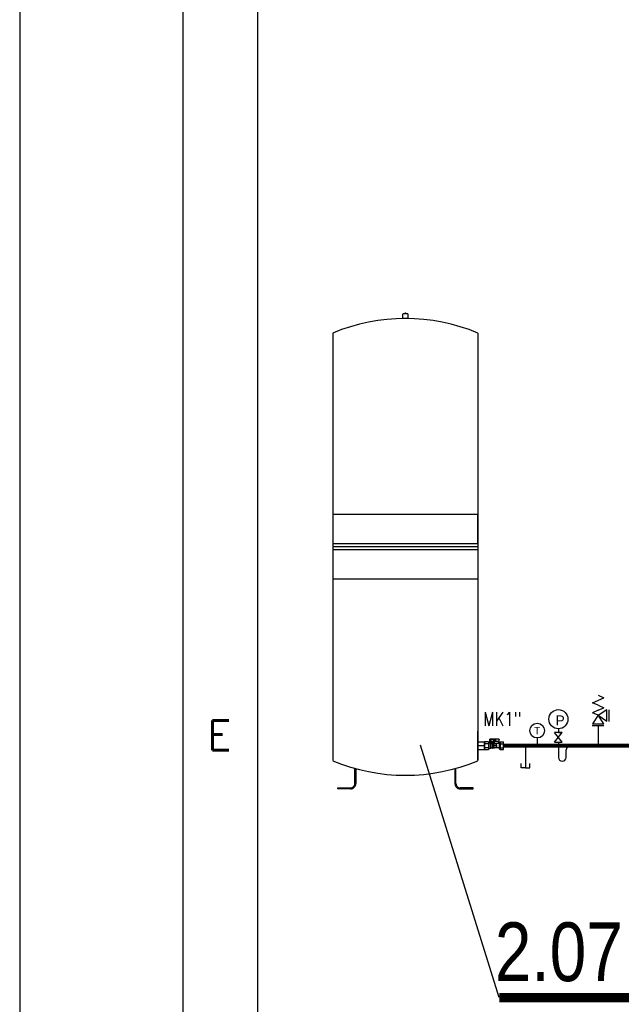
# Model space of a CAD drawing. Header units: millimetres. Extents: x 16 to 2801, y 7797 to 8217.
# Tile 8 of 18: x 2207 to 2248, y 7976 to 8042. Entities that reach past the tile are written whole.
import ezdxf
from ezdxf.enums import TextEntityAlignment as Align

# ---------------------------------------------------------------- set-up
doc = ezdxf.new("R2010")
doc.units = ezdxf.units.MM
doc.linetypes.add('DASHED', pattern=[19.05, 12.7, -6.35])
for name, color, linetype in [('ARMATURY', 7, 'Continuous'), ('NWT_UT_POZICE', 32, 'Continuous'), ('NWT_UT_TEXT', 90, 'Continuous'), ('NWT_UT_ZARIZENI', 4, 'Continuous'), ('NWT_UT_ZARIZENÍ', 4, 'Continuous'), ('NWT_UT_ZPÁT', 150, 'DASHED'), ('UT_TEXT', 90, 'Continuous'), ('Výkres', 4, 'Continuous')]:
    doc.layers.add(name, color=color, linetype=linetype)
doc.layers.add('NEKO_armatury', color=7, linetype='Continuous', lineweight=25)
doc.layers.add('Výkres netisk', color=7, linetype='Continuous', plot=False)
doc.styles.add('ARIAL', font='arial.ttf', dxfattribs={"width": 0.8})
doc.styles.add('ROMANS', font='romans.shx', dxfattribs={"width": 0.8})
doc.styles.get("Standard").update_dxf_attribs({"font": 'arial.ttf'})

# ---------------------------------------------------------------- blocks, each defined once
blk = doc.blocks.new('Vypouštěcí ventil')
at = {"layer": 'NEKO_armatury', "color": 0, "lineweight": -3}
for p, q in [((0, 0), (0, -5)), ((-1, -5), (-1, -4)), ((1, -5), (1, -4)), ((0, -5), (-1, -5)), ((0, -5), (1, -5))]:
    blk.add_line(p, q, dxfattribs=at)
blk = doc.blocks.new('TEPLOMĚR')
at = {"layer": 'NEKO_armatury', "color": 0, "lineweight": -3}
blk.add_line((0, 3.75), (0, 1.07), dxfattribs=at)
blk.add_circle((0, 6.25), 2.5, dxfattribs=at)
blk.add_text('T', height=2.5, dxfattribs=at).set_placement((0, 6.25), align=Align.MIDDLE_CENTER)
blk = doc.blocks.new('MKoprava')
at = {"layer": 'NWT_UT_ZARIZENI', "color": 2, "extrusion": (0, 1, 0)}
for p, q in [((259778.8, 68565), (259778.8, 68599.7)), ((259793.7, 68599.7), (259778.8, 68599.7)), ((259793.7, 68591), (259778.8, 68591)), ((259793.7, 68599.7), (259793.7, 68565)), ((259794, 68597.1), (259795.9, 68597.1)), ((259796.3, 68568), (259796.3, 68596.7)), ((259796.3, 68592.1), (259819, 68592.1)), ((259797.7, 68595.2), (259797.7, 68609.7)), ((259800.7, 68595.2), (259797.7, 68595.2)), ((259800.2, 68612.2), (259840.7, 68612.2)), ((259800.7, 68595.2), (259800.7, 68600.2)), ((259802.7, 68602.2), (259840.7, 68602.2)), ((259813.7, 68610.1), (259821.7, 68610.1)), ((259813.7, 68606.1), (259813.7, 68610.1)), ((259813.7, 68606.1), (259821.7, 68606.1)), ((259816.9, 68606.1), (259816.9, 68610.1)), ((259818.4, 68606.1), (259818.4, 68610.1)), ((259819.4, 68592.4), (259819.7, 68592.8)), ((259820.1, 68593.1), (259823.6, 68593.1)), ((259821.4, 68602.2), (259821.4, 68597.2)), ((259821.4, 68597.2), (259824.7, 68597.2)), ((259821.7, 68606.1), (259821.7, 68610.1)), ((259821.7, 68602.2), (259821.7, 68597.2)), ((259823.6, 68595.5), (259838.9, 68595.5)), ((259823.6, 68595.5), (259823.6, 68593.1)), ((259824.7, 68611.2), (259837.7, 68611.2)), ((259824.7, 68611.2), (259824.7, 68602.2)), ((259824.7, 68602.2), (259824.7, 68595.5)), ((259824.7, 68597.2), (259828.7, 68597.2)), ((259828.3, 68597.2), (259828.3, 68602.2)), ((259828.7, 68602.2), (259828.7, 68597.2)), ((259833.1, 68601.3), (259829.1, 68601.3)), ((259829.1, 68601.3), (259829.1, 68596)), ((259829.1, 68596), (259833.1, 68596)), ((259833.1, 68596), (259833.1, 68601.3)), ((259833.5, 68602.2), (259833.5, 68597.2)), ((259833.5, 68597.2), (259837.7, 68597.2)), ((259837.7, 68611.2), (259837.7, 68602.2)), ((259837.7, 68602.2), (259837.7, 68595.5)), ((259837.7, 68597.2), (259840.7, 68597.2)), ((259838.3, 68602.2), (259838.3, 68597.2)), ((259838.9, 68595.5), (259838.9, 68594.4)), ((259838.9, 68594.4), (259845.2, 68594.4)), ((259840.7, 68602.2), (259840.7, 68612.2)), ((259840.7, 68602.2), (259840.7, 68597.2)), ((259847.2, 68600.3), (259847.2, 68564.5)), ((259847.2, 68600.3), (259864.7, 68600.3)), ((259847.2, 68591.3), (259864.7, 68591.3)), ((259864.7, 68600.3), (259864.7, 68564.5)), ((259793.7, 68573.7), (259778.8, 68573.7)), ((259793.7, 68565), (259778.8, 68565)), ((259794, 68567.6), (259795.9, 68567.6)), ((259796.3, 68572.6), (259819, 68572.6)), ((259819.4, 68572.4), (259819.7, 68571.9)), ((259820.1, 68571.7), (259824.9, 68571.7)), ((259825.5, 68571.6), (259827.5, 68571)), ((259828.1, 68570.9), (259836, 68570.9)), ((259836.3, 68570.7), (259836.5, 68570.5)), ((259836.9, 68570.4), (259845.2, 68570.4)), ((259847.2, 68573.4), (259864.7, 68573.4)), ((259847.2, 68564.5), (259864.7, 68564.5))]:
    blk.add_line(p, q, dxfattribs=at)
at = {"layer": 'NWT_UT_ZARIZENI', "color": 2}
for p, q in [((259794, 68597.1), (259794, 68567.6)), ((259795.9, 68567.6), (259795.9, 68597.1)), ((259819, 68592.1), (259819, 68590.7)), ((259820.1, 68593.1), (259820.1, 68590.4)), ((259824.9, 68586), (259824.9, 68592.2)), ((259824.9, 68571.7), (259824.9, 68578.7)), ((259828.1, 68570.9), (259828.1, 68591.5)), ((259836, 68570.9), (259836, 68592.2)), ((259836.9, 68570.4), (259836.9, 68593.2)), ((259845.2, 68594.4), (259845.2, 68570.4)), ((259819, 68574), (259819, 68572.6)), ((259820.1, 68574.4), (259820.1, 68571.7))]:
    blk.add_line(p, q, dxfattribs=at)
blk.add_circle((259817.2, 68582.4), 8.5, dxfattribs=at)
at = {"layer": 'NWT_UT_ZARIZENI', "color": 2, "extrusion": (0, 0, -1)}
blk.add_circle((-259817.2, 68582.4), 2.5, dxfattribs=at)
for centre, radius, start, end in [((-259794, 68597.5), 0.4, 270, 330), ((-259795.9, 68596.7), 0.4, 90, 180), ((-259802.7, 68600.2), 2, 0, 90), ((-259819, 68592.6), 0.5, 210, 270), ((-259820.1, 68592.6), 0.5, 30, 90), ((-259845.2, 68596.4), 2, 180, 270), ((-259794, 68567.2), 0.4, 30, 90), ((-259795.9, 68568), 0.4, 180, 270), ((-259819, 68572.1), 0.5, 90, 150), ((-259820.1, 68572.2), 0.5, 270, 330), ((-259824.9, 68569.7), 2, 90, 107.073), ((-259828.1, 68572.9), 2, 270, 287.073), ((-259836, 68570.4), 0.5, 90, 135), ((-259836.9, 68570.9), 0.5, 270, 315), ((-259845.2, 68568.4), 2, 90, 180)]:
    blk.add_arc(centre, radius, start, end, dxfattribs=at)
at = {"layer": 'NWT_UT_ZARIZENI', "color": 2}
for centre, radius, start, end in [((259800.2, 68609.7), 2.5, 90, 180), ((259843.4, 68620.7), 33.9, 234.358, 237.0714), ((259826, 68593.8), 2.03, 236.2651, 254.6002), ((259827.8, 68600.7), 9.06, 255.5476, 268.5401), ((259827.5, 68589.7), 1.96, 70.7883, 88.3356), ((259831.3, 68600.6), 9.67, 250.8239, 299.0131), ((259834.9, 68593.6), 1.77, 306.2437, 335.0985), ((259837.4, 68592.4), 0.951, 119.282, 149.4036), ((259824.4, 68616.9), 26.8, 297.7791, 302.6958)]:
    blk.add_arc(centre, radius, start, end, dxfattribs=at)
blk = doc.blocks.new('MANOMETR SMYČKA')
at = {"layer": 'NEKO_armatury', "lineweight": -3}
for p, q in [((-7.8, 4.55), (-10.4, 4.55)), ((-10.4, 1.3), (-7.8, 4.55)), ((-7.8, 1.3), (-10.4, 4.55)), ((-9.1, 5.85), (-9.1, 4.55)), ((-9.1, 4.55), (-7.8, 4.55)), ((-10.4, 1.3), (-7.8, 1.3)), ((-9.1, 1.3), (-9.1, -3.9)), ((-5.2, 0), (0, 0)), ((-6.5, -3.9), (-6.5, -1.3)), ((-7.8, -5.2), (-7.8, -5.2))]:
    blk.add_line(p, q, dxfattribs=at)
blk.add_circle((-9.1, 9.1), 3.25, dxfattribs=at)
for centre, start, end in [((-5.2, -1.3), 90, 180), ((-7.8, -3.9), 180, 270), ((-7.8, -3.9), 270, 0)]:
    blk.add_arc(centre, 1.3, start, end, dxfattribs=at)
at = {"color": 7}
blk.add_text('P', height=3.35, dxfattribs=at).set_placement((-10.06, 7.04))

msp = doc.modelspace()

# ---------------------------------------------------------------- linework, layer by layer
at = {"layer": 'ARMATURY', "color": 251}
for p, q in [((2245.753, 7995.822, 61940.741), (2246.517, 7996.16, 61940.741)), ((2246.135, 7995.653, 61940.741), (2245.753, 7995.822, 61940.741)), ((2246.135, 7996.329, 61940.741), (2246.517, 7996.16, 61940.741)), ((2246.135, 7995.316, 61940.741), (2245.753, 7995.147, 61940.741)), ((2246.135, 7994.978, 61940.741), (2245.753, 7995.147, 61940.741)), ((2246.706, 7995.354, 61940.741), (2246.132, 7994.977, 61940.741)), ((2246.135, 7995.653, 61940.741), (2246.517, 7995.484, 61940.741)), ((2246.135, 7995.316, 61940.741), (2246.517, 7995.484, 61940.741)), ((2246.706, 7994.581, 61940.741), (2246.706, 7995.354, 61940.741)), ((2246.842, 7995.345, 61940.741), (2246.842, 7994.573, 61940.741)), ((2246.134, 7994.981, 61940.741), (2245.738, 7994.406, 61940.741)), ((2246.51, 7994.406, 61940.741), (2246.134, 7994.981, 61940.741)), ((2246.502, 7994.271, 61940.741), (2245.73, 7994.271, 61940.741)), ((2245.738, 7994.406, 61940.741), (2246.51, 7994.406, 61940.741)), ((2246.116, 7994.271, 61940.741), (2246.116, 7992.926, 61940.741))]:
    msp.add_line(p, q, dxfattribs=at)
at = {"layer": 'ARMATURY', "color": 251, "elevation": 61940.741}
msp.add_lwpolyline([(2246.135, 7994.978), (2246.706, 7994.581)], dxfattribs=at)
at = {"layer": 'NWT_UT_TEXT', "color": 251, "elevation": 61940.741}
msp.add_lwpolyline([(2239.469, 7975.956), (2234.153, 7992.978)], dxfattribs=at)
at = {"layer": 'NWT_UT_TEXT', "color": 251, "const_width": 0.626, "elevation": 61940.741}
msp.add_lwpolyline([(2239.469, 7975.956), (2250.729, 7975.956)], dxfattribs=at)
at = {"layer": 'NWT_UT_ZARIZENI', "color": 251, "elevation": 61940.741}
for points in [[(2228.263, 8020.725), (2228.263, 7991.936)], [(2238.031, 8020.738), (2238.031, 7991.936)], [(2238.031, 8006.535), (2238.031, 8008.515), (2228.263, 8008.515)], [(2238.031, 8006.535), (2228.263, 8006.528)], [(2238.031, 8006.337), (2228.263, 8006.33)], [(2238.031, 8006.139), (2228.263, 8006.132)], [(2238.031, 8006.126), (2238.031, 8004.146), (2228.263, 8004.146)], [(2238.031, 7991.936), (2238.031, 7993.916)], [(2228.593, 7990.023), (2228.593, 7990.094)], [(2237.701, 7990.023), (2237.701, 7990.094)]]:
    msp.add_lwpolyline(points, dxfattribs=at)
at = {"layer": 'NWT_UT_ZARIZENI', "color": 251}
for centre, start, end in [((2233.147, 8009.019, 61940.741), 67.37491, 112.62509), ((2233.147, 8003.634, 61940.741), 247.37491, 292.62509)]:
    msp.add_arc(centre, 12.696, start, end, dxfattribs=at)
at = {"layer": 'NWT_UT_ZARIZENÍ', "color": 251, "extrusion": (0, 1, 0)}
for p, q in [((2232.969, 8021.747, 61940.741), (2232.969, 8022.007, 61940.741)), ((2233.307, 8022.023, 61940.741), (2232.987, 8022.023, 61940.741)), ((2232.987, 8021.731, 61940.741), (2233.307, 8021.731, 61940.741)), ((2233.325, 8021.747, 61940.741), (2233.325, 8022.007, 61940.741)), ((2229.742, 7990.379, 61940.741), (2229.742, 7991.403, 61940.741)), ((2229.814, 7991.384, 61940.741), (2229.814, 7990.379, 61940.741)), ((2236.48, 7991.384, 61940.741), (2236.48, 7990.379, 61940.741)), ((2236.552, 7990.379, 61940.741), (2236.552, 7991.403, 61940.741)), ((2228.593, 7990.094, 61940.741), (2229.128, 7990.094, 61940.741)), ((2229.128, 7990.023, 61940.741), (2228.593, 7990.023, 61940.741)), ((2229.128, 7990.094, 61940.741), (2229.455, 7990.094, 61940.741)), ((2229.455, 7990.023, 61940.741), (2229.128, 7990.023, 61940.741)), ((2237.167, 7990.094, 61940.741), (2236.839, 7990.094, 61940.741)), ((2236.839, 7990.023, 61940.741), (2237.167, 7990.023, 61940.741)), ((2237.701, 7990.094, 61940.741), (2237.167, 7990.094, 61940.741)), ((2237.167, 7990.023, 61940.741), (2237.701, 7990.023, 61940.741))]:
    msp.add_line(p, q, dxfattribs=at)
at = {"layer": 'NWT_UT_ZARIZENÍ', "color": 251}
for p, q in [((2238.477, 7992.926, 61940.741), (2238.031, 7992.926, 61940.741)), ((2229.038, 7990.023, 61940.741), (2229.038, 7990.094, 61940.741)), ((2237.256, 7990.023, 61940.741), (2237.256, 7990.094, 61940.741))]:
    msp.add_line(p, q, dxfattribs=at)
at = {"layer": 'NWT_UT_ZARIZENÍ', "color": 251, "elevation": 61940.741}
msp.add_lwpolyline([(2238.031, 7992.686), (2238.477, 7992.686), (2238.477, 7993.165), (2238.031, 7993.165)], close=True, dxfattribs=at)
at = {"layer": 'NWT_UT_ZARIZENÍ', "color": 251}
for centre, radius, start, end in [((2229.456, 7990.38, 61940.741), 0.286, 269.83911, 359.84973), ((2229.456, 7990.38, 61940.741), 0.357, 269.83982, 359.85318), ((2236.838, 7990.38, 61940.741), 0.357, 180.14682, 270.16018), ((2236.838, 7990.38, 61940.741), 0.286, 180.15027, 270.16089)]:
    msp.add_arc(centre, radius, start, end, dxfattribs=at)
for centre, major_axis, start_param, end_param in [((2232.987, 8022.007, 61940.741), (-0.0178, 0), -1.570796, 0), ((2232.987, 8021.747, 61940.741), (-0.0178, 0), 0, 1.570796), ((2233.022, 8021.715, 61940.741), (-0.0178, 0), -3.141593, -1.570796), ((2233.147, 8022.023, 61940.741), (-0.0535, 0), -3.141593, 0), ((2233.272, 8021.715, 61940.741), (-0.0178, 0), -1.570796, 0), ((2233.307, 8022.007, 61940.741), (-0.0178, 0), -3.141593, -1.570796), ((2233.307, 8021.747, 61940.741), (-0.0178, 0), 1.570796, 3.141593)]:
    msp.add_ellipse(centre, major_axis=major_axis, ratio=0.909091, start_param=start_param, end_param=end_param, dxfattribs=at)
at = {"layer": 'NWT_UT_ZPÁT', "color": 251, "ltscale": 0.25, "const_width": 0.264, "elevation": 61940.741}
msp.add_lwpolyline([(2259.858, 7998.579), (2259.858, 7992.926), (2239.752, 7992.926)], dxfattribs=at)
at = {"layer": 'Výkres'}
msp.add_line((2223.178, 8202.397, 62252.001), (2223.178, 7832.397, 62252.001), dxfattribs=at)
at = {"layer": 'Výkres', "elevation": 62252.001}
msp.add_lwpolyline([(2790.178, 7807.397), (2218.178, 7807.397), (2218.178, 8207.397), (2790.178, 8207.397), (2790.178, 7807.397)], close=True, dxfattribs=at)
at = {"layer": 'Výkres netisk', "color": 7, "elevation": 62252.001}
msp.add_lwpolyline([(2207.178, 7797.397), (2801.178, 7797.397), (2801.178, 8217.397), (2207.178, 8217.397)], close=True, dxfattribs=at)

# ---------------------------------------------------------------- block references
at = {"color": 251, "xscale": -0.01485, "yscale": 0.01485, "zscale": 0.01485}
msp.add_blockref('MKoprava', (6097.467, 6974.478, 61940.741), dxfattribs=at)
at = {"layer": 'NEKO_armatury', "color": 251}
for name, p, xscale, yscale, zscale in [('MANOMETR SMYČKA', (2245.25, 7992.915, 61940.741), 0.198, 0.198, 0.198), ('TEPLOMĚR', (2242.019, 7992.714, 61940.741), 0.198, 0.198, 0.198), ('Vypouštěcí ventil', (2241.232, 7992.926, 61940.741), 0.297, 0.297, 0.297)]:
    msp.add_blockref(name, p, dxfattribs=dict(at, xscale=xscale, yscale=yscale, zscale=zscale))

# ---------------------------------------------------------------- texts
at = {"layer": 'NWT_UT_POZICE', "color": 251, "style": 'ARIAL', "width": 0.8}
msp.add_text('2.07', height=3.96, rotation=359.9994, dxfattribs=at).set_placement((2239.173, 7977.067, 61940.741))
at = {"layer": 'UT_TEXT', "color": 251, "insert": (2238.385, 7995.199, 61940.741), "char_height": 0.924, "attachment_point": 1, "style": 'ROMANS'}
msp.add_mtext_dynamic_manual_height_columns('\\pxql;MK1"', width=237.65009, gutter_width=12.5, heights=[0], dxfattribs=at).dxf.set("width", 2.3765)
at = {"layer": 'Výkres', "style": 'ROMANS'}
msp.add_text('E', height=2, dxfattribs=at).set_placement((2220.624, 7992.64, 62252.001), align=Align.CENTER)

doc.saveas('drawing.dxf')
